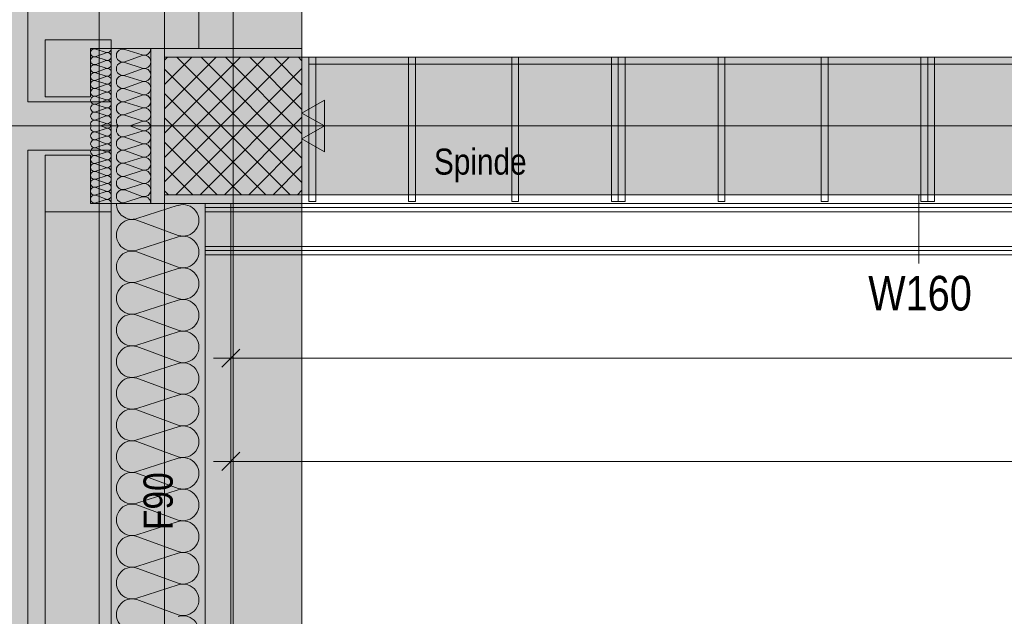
# Model space of a CAD drawing. Extents: x -620 to 300, y 62 to 1112.
# Tile 48 of 53: x -468 to -411, y 521 to 556. Entities that reach past the tile are written whole.
import ezdxf
from ezdxf.lldxf.tags import DXFTag

# ---------------------------------------------------------------- set-up
doc = ezdxf.new("R2010")
doc.units = 0
doc.layers.get('0').update_dxf_attribs({"lineweight": 13})
for name, color, linetype, lineweight, true_color in [('00 -Bauelemente -Dämmung innen', 7, 'Continuous', 9, 0xff7fe6), ('00 -Bauelemente -Gipskarton', 7, 'Continuous', 9, 0xff7fe6), ('30 -33 Aussenwände- 3 Aussenstützen', 7, 'Continuous', 50, 0x0000dd), ('30 -33 Aussenwände- 7 Fassade_ Elemente', 7, 'Continuous', 9, 0x00aacc), ('30 -34 Innenwände- 2 nichttragend', 7, 'Continuous', 18, 0xff7fe6), ('30 -35 Decken- 1 Konstruktion-Träger- Stahlbeton', 7, 'grob-A06GA1UR8I', 13, 0x33aa00), ('60- 61 allgemeine Ausstattung- 1 Möbel', 7, 'Continuous', 9, 0x00cccc), ('70 -72 Beschriftung- 1 Beschriftung allgemein', 7, 'Continuous', 9, 0xff6633), ('70 -72 Beschriftung- 2 Beschriftung Bauteile', 7, 'Continuous', 9, 0x9999ff), ('70 -76 Bemaßung- 2 Allgemein', 7, 'Continuous', 5, 0x6666cc), ('iwb_Layout BA_Markierung', 7, 'Continuous', 9, 0xbadcdc), ('iwb_Schraffur_ Verglasung', 5, 'Continuous', 13, 0x0000ff), ('iwb_Schraffur_F90_feuerbestaendig', 1, 'Continuous', 13, 0xff0000), ('iwb_Schraffur_Unterzug', 7, 'Continuous', 5, 0xffffcc)]:
    doc.layers.add(name, color=color, linetype=linetype, lineweight=lineweight, true_color=true_color)
doc.layers.add('70 -71 Achsen- 1 Gebäudeachsen', color=7, linetype='STRICHPUNKT2-A06GA1UQ8I', lineweight=18)
doc.layers.add('70 -75 Raumstempel- 3 Wandstempel', color=7, linetype='Continuous', lineweight=50)
doc.styles.get("Standard").update_dxf_attribs({"font": 'ARIALN.TTF'})
tags = doc.linetypes.add('fein_strichliert-A06GA1US8I', pattern=[4, 1, -2, 1]).pattern_tags.tags
tags[8:9] = [DXFTag(74, 4), DXFTag(75, 0), DXFTag(340, '0'), DXFTag(46, 0.0), DXFTag(50, 0.0), DXFTag(44, 0.0), DXFTag(45, 0.0)]
tags[6:7] = [DXFTag(74, 4), DXFTag(75, 0), DXFTag(340, '0'), DXFTag(46, 0.0), DXFTag(50, 0.0), DXFTag(44, 0.0), DXFTag(45, 0.0)]
tags[4:5] = [DXFTag(74, 4), DXFTag(75, 0), DXFTag(340, '0'), DXFTag(46, 0.0), DXFTag(50, 0.0), DXFTag(44, 0.0), DXFTag(45, 0.0)]
tags = doc.linetypes.add('grob-A06GA1UR8I', pattern=[14, 3, -8, 3]).pattern_tags.tags
tags[8:9] = [DXFTag(74, 4), DXFTag(75, 0), DXFTag(340, '0'), DXFTag(46, 0.0), DXFTag(50, 0.0), DXFTag(44, 0.0), DXFTag(45, 0.0)]
tags[6:7] = [DXFTag(74, 4), DXFTag(75, 0), DXFTag(340, '0'), DXFTag(46, 0.0), DXFTag(50, 0.0), DXFTag(44, 0.0), DXFTag(45, 0.0)]
tags[4:5] = [DXFTag(74, 4), DXFTag(75, 0), DXFTag(340, '0'), DXFTag(46, 0.0), DXFTag(50, 0.0), DXFTag(44, 0.0), DXFTag(45, 0.0)]
tags = doc.linetypes.add('STRICHPUNKT2-A06GA1UQ8I', pattern=[12.7, 6.35, -3.175, 0, -3.175]).pattern_tags.tags
tags[10:11] = [DXFTag(74, 4), DXFTag(75, 0), DXFTag(340, '0'), DXFTag(46, 0.0), DXFTag(50, 0.0), DXFTag(44, 0.0), DXFTag(45, 0.0)]
tags[8:9] = [DXFTag(74, 4), DXFTag(75, 0), DXFTag(340, '0'), DXFTag(46, 0.0), DXFTag(50, 0.0), DXFTag(44, 0.0), DXFTag(45, 0.0)]
tags[6:7] = [DXFTag(74, 4), DXFTag(75, 0), DXFTag(340, '0'), DXFTag(46, 0.0), DXFTag(50, 0.0), DXFTag(44, 0.0), DXFTag(45, 0.0)]
tags[4:5] = [DXFTag(74, 4), DXFTag(75, 0), DXFTag(340, '0'), DXFTag(46, 0.0), DXFTag(50, 0.0), DXFTag(44, 0.0), DXFTag(45, 0.0)]

# ---------------------------------------------------------------- blocks, each defined once
blk = doc.blocks.new('Polygon-A06GA1UI8I')
at = {"color": 0, "linetype": 'ByBlock', "lineweight": -2, "ltscale": 0.13}
blk.add_solid([(-458.92, 86.609), (-538.631, 86.396), (-458.753, 1083.814), (-538.631, 1083.814)], dxfattribs=at)
blk = doc.blocks.new('Referenz-A06GA1UT8I')
at = {"layer": '00 -Bauelemente -Dämmung innen', "color": 0, "linetype": 'Continuous', "lineweight": -2, "ltscale": 0.13}
for p, q in [((-360.679, 544.453), (-457.219, 544.453)), ((-358.679, 542.453), (-457.219, 542.453))]:
    blk.add_line(p, q, dxfattribs=at)
at = {"layer": '00 -Bauelemente -Gipskarton', "color": 0, "linetype": 'Continuous', "lineweight": -2, "ltscale": 0.13}
for p, q in [((-361.179, 544.953), (-457.219, 544.953)), ((-360.929, 544.703), (-457.219, 544.703)), ((-360.679, 544.453), (-457.219, 544.453)), ((-358.679, 542.453), (-457.219, 542.453)), ((-358.429, 542.203), (-457.219, 542.203)), ((-358.179, 541.953), (-457.219, 541.953))]:
    blk.add_line(p, q, dxfattribs=at)
at = {"layer": '30 -33 Aussenwände- 3 Aussenstützen', "color": 0, "lineweight": -2}
for p, q in [((-459.579, 553.275), (-459.4, 553.453)), ((-459.579, 551.861), (-457.986, 553.453)), ((-459.579, 550.446), (-456.572, 553.453)), ((-459.579, 549.032), (-455.157, 553.453)), ((-459.579, 547.618), (-453.743, 553.453)), ((-459.579, 546.204), (-452.329, 553.453)), ((-458.858, 553.453), (-451.579, 546.174)), ((-457.443, 553.453), (-451.579, 547.588)), ((-456.029, 553.453), (-451.579, 549.003)), ((-454.615, 553.453), (-451.579, 550.417)), ((-453.201, 553.453), (-451.579, 551.831)), ((-451.787, 553.453), (-451.579, 553.245)), ((-459.579, 552.76), (-452.272, 545.453)), ((-458.915, 545.453), (-451.579, 552.79)), ((-459.579, 551.346), (-453.686, 545.453)), ((-457.501, 545.453), (-451.579, 551.375)), ((-455.579, 550.453), (-455.579, 548.453)), ((-459.579, 549.932), (-455.1, 545.453)), ((-456.086, 545.453), (-451.579, 549.961)), ((-456.579, 549.453), (-454.579, 549.453)), ((-459.579, 548.517), (-456.515, 545.453)), ((-454.672, 545.453), (-451.579, 548.547)), ((-459.579, 547.103), (-457.929, 545.453)), ((-453.258, 545.453), (-451.579, 547.133)), ((-459.579, 545.689), (-459.343, 545.453)), ((-451.844, 545.453), (-451.579, 545.719))]:
    blk.add_line(p, q, dxfattribs=at)
at = {"layer": '30 -33 Aussenwände- 3 Aussenstützen', "color": 0, "linetype": 'Continuous', "lineweight": -2, "ltscale": 0.13}
for p, q in [((-451.579, 553.453), (-459.579, 553.453)), ((-459.579, 553.453), (-459.579, 545.453)), ((-451.579, 545.453), (-451.579, 553.453)), ((-459.579, 545.453), (-451.579, 545.453))]:
    blk.add_line(p, q, dxfattribs=at)
at = {"layer": '30 -33 Aussenwände- 7 Fassade_ Elemente', "color": 0, "linetype": 'Continuous', "lineweight": -2, "ltscale": 0.13}
for p, q in [((-467.519, 608.053), (-467.519, 550.853)), ((-451.579, 553.953), (-451.579, 604.953)), ((-463.379, 376.653), (-463.379, 601.653)), ((-463.379, 553.953), (-463.379, 557.253)), ((-457.579, 553.953), (-457.579, 556.353)), ((-451.579, 556.353), (-451.579, 553.953)), ((-466.519, 554.453), (-462.679, 554.453)), ((-466.519, 551.153), (-466.519, 554.453)), ((-462.679, 554.453), (-462.678, 553.953)), ((-463.878, 553.953), (-463.879, 551.153)), ((-462.678, 553.953), (-463.878, 553.953)), ((-462.979, 553.732), (-463.579, 553.924)), ((-457.579, 553.953), (-463.379, 553.953)), ((-462.679, 553.953), (-460.379, 553.953)), ((-462.679, 549.453), (-462.679, 553.953)), ((-462.679, 553.953), (-451.579, 553.953)), ((-462.679, 550.853), (-462.679, 553.953)), ((-460.879, 553.584), (-461.879, 553.905)), ((-460.379, 553.953), (-460.379, 549.453)), ((-451.579, 553.953), (-457.579, 553.953)), ((-463.578, 553.487), (-462.979, 553.709)), ((-462.978, 553.272), (-463.578, 553.464)), ((-461.879, 553.177), (-460.879, 553.546)), ((-463.578, 553.027), (-462.978, 553.249)), ((-462.978, 552.812), (-463.578, 553.005)), ((-463.578, 552.568), (-462.978, 552.79)), ((-460.879, 552.818), (-461.879, 553.139)), ((-461.879, 552.411), (-460.879, 552.78)), ((-462.978, 552.353), (-463.578, 552.545)), ((-463.577, 552.108), (-462.978, 552.33)), ((-460.879, 552.052), (-461.879, 552.373)), ((-462.977, 551.893), (-463.577, 552.085)), ((-463.577, 551.648), (-462.977, 551.871)), ((-462.977, 551.433), (-463.577, 551.626)), ((-461.879, 551.645), (-460.879, 552.014)), ((-460.879, 551.286), (-461.879, 551.607)), ((-463.879, 551.153), (-466.519, 551.153)), ((-463.577, 551.189), (-462.977, 551.411)), ((-462.977, 550.974), (-463.577, 551.166)), ((-461.879, 550.878), (-460.879, 551.248)), ((-467.519, 550.853), (-462.679, 550.853)), ((-463.576, 550.729), (-462.977, 550.951)), ((-462.976, 550.514), (-463.576, 550.707)), ((-463.576, 550.269), (-462.976, 550.492)), ((-460.879, 550.52), (-461.879, 550.841)), ((-461.879, 550.112), (-460.879, 550.482)), ((-455.579, 550.453), (-455.579, 548.453)), ((-462.976, 550.055), (-463.576, 550.247)), ((-463.576, 549.81), (-462.976, 550.032)), ((-460.879, 549.754), (-461.879, 550.075)), ((-462.975, 549.595), (-463.576, 549.787)), ((-462.975, 549.312), (-463.576, 549.12)), ((-462.975, 549.572), (-463.297, 549.453)), ((-462.975, 549.334), (-463.297, 549.454)), ((-462.679, 384.453), (-462.679, 549.453)), ((-462.679, 549.453), (-462.679, 544.953)), ((-460.879, 549.716), (-461.589, 549.453)), ((-460.879, 549.191), (-461.589, 549.453)), ((-460.379, 549.453), (-460.379, 544.953)), ((-456.579, 549.453), (-454.579, 549.453)), ((-463.576, 549.097), (-462.976, 548.875)), ((-462.976, 548.852), (-463.576, 548.66)), ((-460.879, 549.153), (-461.879, 548.832)), ((-461.879, 548.794), (-460.879, 548.425)), ((-463.576, 548.637), (-462.976, 548.415)), ((-462.976, 548.393), (-463.576, 548.2)), ((-463.576, 548.178), (-462.977, 547.956)), ((-460.879, 548.387), (-461.879, 548.066)), ((-462.679, 548.053), (-467.519, 548.053)), ((-467.519, 548.053), (-467.519, 385.853)), ((-466.519, 547.753), (-466.519, 544.453)), ((-463.879, 547.753), (-466.519, 547.753)), ((-463.878, 544.953), (-463.879, 547.753)), ((-462.977, 547.933), (-463.577, 547.741)), ((-463.577, 547.718), (-462.977, 547.496)), ((-462.679, 544.953), (-462.679, 548.053)), ((-461.879, 548.028), (-460.879, 547.659)), ((-460.879, 547.621), (-461.879, 547.3)), ((-462.977, 547.473), (-463.577, 547.281)), ((-463.577, 547.259), (-462.977, 547.036)), ((-462.977, 547.014), (-463.577, 546.821)), ((-461.879, 547.262), (-460.879, 546.893)), ((-462.978, 546.554), (-463.578, 546.362)), ((-463.577, 546.799), (-462.978, 546.577)), ((-460.879, 546.855), (-461.879, 546.534)), ((-461.879, 546.496), (-460.879, 546.127)), ((-463.578, 546.339), (-462.978, 546.117)), ((-462.978, 546.095), (-463.578, 545.902)), ((-463.578, 545.88), (-462.978, 545.657)), ((-460.879, 546.089), (-461.879, 545.768)), ((-462.978, 545.635), (-463.578, 545.443)), ((-463.578, 545.42), (-462.979, 545.198)), ((-461.879, 545.73), (-460.879, 545.361)), ((-460.879, 545.323), (-461.879, 545.002)), ((-462.678, 544.953), (-463.878, 544.953)), ((-462.979, 545.175), (-463.579, 544.983)), ((-462.679, 544.953), (-460.379, 544.953)), ((-462.679, 544.453), (-462.678, 544.953)), ((-455.719, 544.953), (-462.679, 544.953)), ((-461.179, 544.066), (-458.779, 544.838)), ((-460.379, 544.953), (-457.219, 544.953)), ((-457.219, 544.953), (-457.219, 388.953)), ((-455.719, 388.953), (-455.719, 544.953)), ((-466.519, 389.453), (-466.519, 544.453)), ((-466.519, 544.453), (-462.679, 544.453)), ((-462.679, 544.453), (-462.679, 389.453)), ((-458.779, 543.089), (-461.179, 543.976)), ((-461.179, 542.228), (-458.779, 542.999)), ((-458.779, 541.251), (-461.179, 542.138)), ((-461.179, 540.389), (-458.779, 541.161)), ((-458.779, 539.412), (-461.179, 540.299)), ((-461.179, 538.551), (-458.779, 539.322)), ((-458.779, 537.574), (-461.179, 538.461)), ((-461.179, 536.712), (-458.779, 537.484)), ((-458.779, 535.735), (-461.179, 536.622)), ((-461.179, 534.874), (-458.779, 535.645)), ((-458.779, 533.897), (-461.179, 534.784)), ((-461.179, 533.035), (-458.779, 533.807)), ((-458.779, 532.058), (-461.179, 532.945)), ((-461.179, 531.197), (-458.779, 531.968)), ((-458.779, 530.219), (-461.179, 531.107)), ((-461.179, 529.358), (-458.779, 530.129)), ((-458.779, 528.381), (-461.179, 529.268)), ((-461.179, 527.52), (-458.779, 528.291)), ((-458.779, 526.542), (-461.179, 527.43)), ((-461.179, 525.681), (-458.779, 526.452)), ((-458.779, 524.704), (-461.179, 525.591)), ((-461.179, 523.843), (-458.779, 524.614)), ((-458.779, 522.865), (-461.179, 523.753)), ((-461.179, 522.004), (-458.779, 522.775)), ((-458.779, 521.027), (-461.179, 521.914))]:
    blk.add_line(p, q, dxfattribs=at)
for centre, major_axis, end_param in [((-463.649, 553.705), (0.07, 0.219), 3.765224), ((-462.908, 553.95), (-0.07, -0.219), 1.896254), ((-461.996, 553.541), (0.117, 0.364), 3.765224), ((-460.761, 553.948), (-0.117, -0.364), 1.896254), ((-463.649, 553.246), (0.07, 0.219), 3.765224), ((-462.908, 553.491), (-0.07, -0.219), 3.764652), ((-460.761, 553.182), (-0.117, -0.364), 3.764652), ((-463.648, 552.786), (0.07, 0.219), 3.765224), ((-462.908, 553.031), (-0.07, -0.219), 3.764652), ((-462.907, 552.571), (-0.07, -0.219), 3.764652), ((-461.996, 552.775), (0.117, 0.364), 3.765224), ((-460.761, 552.416), (-0.117, -0.364), 3.764652), ((-463.648, 552.326), (0.07, 0.219), 3.765224), ((-462.907, 552.112), (-0.07, -0.219), 3.764652), ((-461.996, 552.009), (0.117, 0.364), 3.765224), ((-463.648, 551.867), (0.07, 0.219), 3.765224), ((-463.647, 551.407), (0.07, 0.219), 3.765224), ((-462.907, 551.652), (-0.07, -0.219), 3.764652), ((-461.996, 551.243), (0.117, 0.364), 3.765224), ((-461.996, 551.243), (0.117, 0.364), 1.255075), ((-460.761, 551.65), (-0.117, -0.364), 3.764652), ((-460.761, 551.65), (0.31, 0.225), 1.254884), ((-460.761, 551.65), (0.31, -0.225), 1.254884), ((-463.647, 550.948), (0.07, 0.219), 3.765224), ((-462.906, 551.192), (-0.07, -0.219), 3.764652), ((-461.996, 551.243), (-0.31, 0.225), 1.255075), ((-461.996, 551.243), (-0.31, -0.225), 1.255075), ((-460.761, 551.65), (-0.117, -0.364), 1.254884), ((-460.761, 550.884), (0.31, 0.225), 1.254884), ((-460.761, 550.884), (-0.117, -0.364), 3.764652), ((-460.761, 550.884), (0.31, -0.225), 1.254884), ((-463.647, 550.488), (0.07, 0.219), 3.765224), ((-463.647, 550.488), (-0.186, 0.135), 1.255075), ((-463.647, 550.488), (0.07, 0.219), 1.255075), ((-462.906, 550.733), (0.186, 0.135), 1.254884), ((-462.906, 550.733), (-0.07, -0.219), 3.764652), ((-462.906, 550.733), (-0.07, -0.219), 1.254884), ((-462.906, 550.273), (0.186, 0.135), 1.254884), ((-462.906, 550.273), (-0.07, -0.219), 3.764652), ((-462.906, 550.733), (0.186, -0.135), 1.254884), ((-461.996, 550.477), (0.117, 0.364), 3.765224), ((-461.996, 550.477), (-0.31, 0.225), 1.255075), ((-461.996, 550.477), (0.117, 0.364), 1.255075), ((-460.761, 550.884), (-0.117, -0.364), 1.254884), ((-460.761, 550.118), (0.31, 0.225), 1.254884), ((-463.646, 550.028), (0.07, 0.219), 3.765224), ((-463.646, 550.028), (-0.186, 0.135), 1.255075), ((-463.647, 550.488), (-0.186, -0.135), 1.255075), ((-463.646, 550.028), (0.07, 0.219), 1.255075), ((-463.646, 550.028), (-0.186, -0.135), 1.255075), ((-462.906, 550.273), (-0.07, -0.219), 1.254884), ((-462.905, 549.814), (0.186, 0.135), 1.254884), ((-462.906, 550.273), (0.186, -0.135), 1.254884), ((-462.905, 549.814), (0.186, -0.135), 1.254884), ((-461.996, 549.711), (0.117, 0.364), 2.619647), ((-461.996, 550.477), (-0.31, -0.225), 1.255075), ((-460.761, 550.118), (-0.117, -0.364), 1.254884), ((-460.761, 550.118), (0.31, -0.225), 1.254884), ((-463.646, 549.569), (0.07, 0.219), 2.411197), ((-463.646, 549.338), (-0.198, 0.116), 2.411197), ((-462.905, 549.814), (-0.07, -0.219), 1.254884), ((-462.905, 549.354), (0.207, 0.1), 1.434048), ((-462.905, 549.553), (-0.071, -0.219), 1.434048), ((-462.905, 549.093), (0.186, 0.135), 1.254884), ((-461.996, 549.196), (-0.283, 0.257), 2.619647), ((-460.761, 549.352), (0.369, 0.102), 1.613483), ((-460.761, 549.555), (-0.117, -0.364), 1.613483), ((-463.646, 548.879), (0.071, 0.219), 3.765224), ((-463.646, 548.879), (-0.186, 0.135), 1.255075), ((-463.646, 548.879), (0.071, 0.219), 1.255075), ((-463.646, 548.879), (-0.186, -0.135), 1.255075), ((-462.905, 549.093), (-0.071, -0.219), 1.254884), ((-462.906, 548.634), (0.186, 0.135), 1.254884), ((-462.906, 548.634), (-0.071, -0.219), 3.764652), ((-462.906, 548.634), (0.186, -0.135), 1.254884), ((-462.905, 549.093), (0.186, -0.135), 1.254884), ((-461.996, 548.43), (0.117, 0.364), 3.765224), ((-461.996, 548.43), (0.117, 0.364), 1.255075), ((-460.761, 548.789), (0.31, 0.225), 1.254884), ((-460.761, 548.789), (0.31, -0.225), 1.254884), ((-463.647, 548.419), (0.071, 0.219), 3.765224), ((-463.647, 548.419), (-0.186, 0.135), 1.255075), ((-463.647, 547.959), (0.071, 0.219), 3.765224), ((-463.647, 548.419), (-0.186, -0.135), 1.255075), ((-463.647, 548.419), (0.071, 0.219), 1.255075), ((-462.906, 548.174), (-0.071, -0.219), 3.764652), ((-462.906, 548.634), (-0.071, -0.219), 1.254884), ((-462.906, 548.174), (0.186, 0.135), 1.254884), ((-462.906, 548.174), (0.186, -0.135), 1.254884), ((-461.996, 548.43), (-0.31, 0.225), 1.255075), ((-461.996, 548.43), (-0.31, -0.225), 1.255075), ((-460.761, 548.789), (-0.117, -0.364), 1.254884), ((-460.761, 548.023), (0.31, 0.225), 1.254884), ((-460.761, 548.023), (-0.117, -0.364), 3.764652), ((-460.761, 548.023), (0.31, -0.225), 1.254884), ((-463.647, 547.5), (0.071, 0.219), 3.765224), ((-462.906, 548.174), (-0.071, -0.219), 1.254884), ((-462.906, 547.714), (-0.071, -0.219), 3.764652), ((-461.996, 547.664), (0.117, 0.364), 3.765224), ((-461.996, 547.664), (-0.31, 0.225), 1.255075), ((-461.996, 547.664), (0.117, 0.364), 1.255075), ((-460.761, 548.023), (-0.117, -0.364), 1.254884), ((-460.761, 547.257), (0.31, 0.225), 1.254884), ((-460.761, 547.257), (-0.117, -0.364), 3.764652), ((-463.648, 547.04), (0.071, 0.219), 3.765224), ((-462.907, 546.795), (-0.071, -0.219), 3.764652), ((-462.907, 547.255), (-0.071, -0.219), 3.764652), ((-461.996, 546.898), (0.117, 0.364), 3.765224), ((-461.996, 547.664), (-0.31, -0.225), 1.255075), ((-460.761, 547.257), (-0.117, -0.364), 1.254884), ((-460.761, 547.257), (0.31, -0.225), 1.254884), ((-463.648, 546.58), (0.071, 0.219), 3.765224), ((-462.907, 546.336), (-0.071, -0.219), 3.764652), ((-461.996, 546.132), (0.117, 0.364), 3.765224), ((-460.761, 546.491), (-0.117, -0.364), 3.764652), ((-463.648, 546.121), (0.071, 0.219), 3.765224), ((-463.649, 545.661), (0.071, 0.219), 3.765224), ((-462.908, 545.876), (-0.071, -0.219), 3.764652), ((-460.761, 545.725), (-0.117, -0.364), 3.764652), ((-463.649, 545.202), (0.071, 0.219), 3.765224), ((-462.908, 545.416), (-0.071, -0.219), 3.764652), ((-461.996, 545.366), (0.117, 0.364), 3.765224), ((-460.761, 544.959), (0.383, -0.005), 1.896254), ((-462.908, 544.957), (0.23, -0.003), 1.896254), ((-461.46, 544.941), (-0.918, 0.013), 1.896254), ((-458.497, 543.963), (-0.282, -0.874), 3.765224), ((-461.46, 543.102), (0.282, 0.874), 3.764652), ((-458.497, 542.125), (-0.282, -0.874), 3.765224), ((-461.46, 541.264), (0.282, 0.874), 3.764652), ((-458.497, 540.286), (-0.282, -0.874), 3.765224), ((-461.46, 539.425), (0.282, 0.874), 3.764652), ((-458.497, 538.448), (-0.282, -0.874), 3.765224), ((-461.46, 537.587), (0.282, 0.874), 3.764652), ((-458.497, 536.609), (-0.282, -0.874), 3.765224), ((-461.46, 535.748), (0.282, 0.874), 3.764652), ((-458.497, 534.771), (-0.282, -0.874), 3.765224), ((-461.46, 533.909), (0.282, 0.874), 3.764652), ((-458.497, 532.932), (-0.282, -0.874), 3.765224), ((-461.46, 532.071), (0.282, 0.874), 3.764652), ((-458.497, 531.094), (-0.282, -0.874), 3.765224), ((-461.46, 530.232), (0.282, 0.874), 3.764652), ((-458.497, 529.255), (-0.282, -0.874), 3.765224), ((-461.46, 528.394), (0.282, 0.874), 3.764652), ((-458.497, 527.417), (-0.282, -0.874), 3.765224), ((-461.46, 526.555), (0.282, 0.874), 3.764652), ((-458.497, 525.578), (-0.282, -0.874), 3.765224), ((-461.46, 524.717), (0.282, 0.874), 3.764652), ((-458.497, 523.74), (-0.282, -0.874), 3.765224), ((-461.46, 522.878), (0.282, 0.874), 3.764652), ((-458.497, 521.901), (-0.282, -0.874), 3.765224), ((-461.46, 521.04), (0.282, 0.874), 3.764652), ((-458.497, 520.063), (-0.282, -0.874), 3.765224)]:
    blk.add_ellipse(centre, major_axis=major_axis, ratio=1, start_param=0, end_param=end_param, dxfattribs=at)
at = {"layer": '30 -34 Innenwände- 2 nichttragend', "color": 0, "linetype": 'Continuous', "lineweight": -2, "ltscale": 0.13}
for p, q in [((-457.219, 544.953), (-457.219, 541.953)), ((-361.179, 544.953), (-457.219, 544.953)), ((-358.179, 541.953), (-457.219, 541.953))]:
    blk.add_line(p, q, dxfattribs=at)
at = {"layer": '30 -35 Decken- 1 Konstruktion-Träger- Stahlbeton', "color": 0, "lineweight": -2}
for p, q in [((-459.579, 388.453), (-459.579, 605.453)), ((-451.579, 388.453), (-451.579, 605.453)), ((-451.579, 553.453), (35.421, 553.453)), ((-451.579, 545.453), (35.421, 545.453))]:
    blk.add_line(p, q, dxfattribs=at)
at = {"layer": '30 -35 Decken- 1 Konstruktion-Träger- Stahlbeton', "color": 0, "linetype": 'Continuous', "lineweight": -2, "ltscale": 0.13}
blk.add_line((-451.579, 553.453), (-451.579, 545.453), dxfattribs=at)
at = {"layer": '60- 61 allgemeine Ausstattung- 1 Möbel', "color": 0, "linetype": 'fein_strichliert-A06GA1US8I', "lineweight": -2, "ltscale": 0.13}
for p, q in [((-451.179, 553.453), (-450.779, 553.453)), ((-451.179, 545.053), (-451.179, 553.453)), ((-451.179, 553.453), (-361.179, 553.453)), ((-451.179, 553.053), (-451.179, 553.453)), ((-450.779, 553.453), (-450.779, 545.053)), ((-445.379, 553.453), (-444.979, 553.453)), ((-445.379, 545.053), (-445.379, 553.453)), ((-444.979, 553.453), (-444.979, 545.053)), ((-439.379, 553.453), (-438.979, 553.453)), ((-439.379, 545.053), (-439.379, 553.453)), ((-438.979, 553.453), (-438.979, 545.053)), ((-433.579, 553.453), (-433.179, 553.453)), ((-433.579, 545.053), (-433.579, 553.453)), ((-433.179, 553.453), (-432.779, 553.453)), ((-433.179, 545.053), (-433.179, 553.453)), ((-433.179, 553.453), (-433.179, 545.053)), ((-432.779, 553.453), (-432.779, 545.053)), ((-427.379, 553.453), (-426.979, 553.453)), ((-427.379, 545.053), (-427.379, 553.453)), ((-426.979, 553.453), (-426.979, 545.053)), ((-421.379, 553.453), (-420.979, 553.453)), ((-421.379, 545.053), (-421.379, 553.453)), ((-420.979, 553.453), (-420.979, 545.053)), ((-415.579, 553.453), (-415.179, 553.453)), ((-415.579, 545.053), (-415.579, 553.453)), ((-415.179, 553.453), (-415.179, 545.053)), ((-415.179, 553.453), (-414.779, 553.453)), ((-415.179, 545.053), (-415.179, 553.453)), ((-414.779, 553.453), (-414.779, 545.053)), ((-361.179, 553.053), (-451.179, 553.053)), ((-450.779, 545.053), (-451.179, 545.053)), ((-444.979, 545.053), (-445.379, 545.053)), ((-438.979, 545.053), (-439.379, 545.053)), ((-433.179, 545.053), (-433.579, 545.053)), ((-432.779, 545.053), (-433.179, 545.053)), ((-426.979, 545.053), (-427.379, 545.053)), ((-420.979, 545.053), (-421.379, 545.053)), ((-415.179, 545.053), (-415.579, 545.053)), ((-414.779, 545.053), (-415.179, 545.053))]:
    blk.add_line(p, q, dxfattribs=at)
at = {"layer": '70 -71 Achsen- 1 Gebäudeachsen', "color": 0, "linetype": 'STRICHPUNKT2-A06GA1UQ8I', "lineweight": -2, "ltscale": 0.13}
for p, q in [((-455.579, 1084.393), (-455.579, 84.953)), ((-538.631, 549.453), (76.308, 549.453))]:
    blk.add_line(p, q, dxfattribs=at)
at = {"layer": '70 -72 Beschriftung- 2 Beschriftung Bauteile', "color": 0, "lineweight": -2}
for p, q in [((-451.579, 550.203), (-450.279, 550.953)), ((-450.279, 550.953), (-450.279, 549.453)), ((-450.279, 549.453), (-451.579, 550.203)), ((-451.579, 548.703), (-450.279, 549.453)), ((-450.279, 549.453), (-450.279, 547.953)), ((-450.279, 547.953), (-451.579, 548.703))]:
    blk.add_line(p, q, dxfattribs=at)
for points in [[(-450.279, 549.453), (-451.579, 550.203), (-450.279, 550.953)], [(-450.279, 547.953), (-451.579, 548.703), (-450.279, 549.453)]]:
    blk.add_solid(points, dxfattribs=at)
at = {"layer": '70 -75 Raumstempel- 3 Wandstempel', "color": 0, "linetype": 'Continuous', "lineweight": -2, "ltscale": 0.13}
blk.add_line((-415.699, 541.453), (-415.699, 545.453), dxfattribs=at)
at = {"layer": '70 -76 Bemaßung- 2 Allgemein', "color": 0, "linetype": 'Continuous', "lineweight": -2, "ltscale": 0.13}
for p, q in [((-455.719, 538.453), (-455.719, 534.953)), ((-456.249, 535.423), (-455.188, 536.484)), ((-456.719, 535.953), (-454.658, 535.953)), ((-359.239, 535.953), (-454.658, 535.953)), ((-455.719, 532.453), (-455.719, 528.953)), ((-456.249, 529.423), (-455.188, 530.484)), ((-456.719, 529.953), (-454.658, 529.953)), ((-359.239, 529.953), (-454.658, 529.953))]:
    blk.add_line(p, q, dxfattribs=at)
at = {"layer": '70 -72 Beschriftung- 1 Beschriftung allgemein', "color": 0, "linetype": 'Continuous', "lineweight": -2, "ltscale": 0.13, "insert": (-443.901, 548.135), "char_height": 1.51033, "attachment_point": 1}
blk.add_mtext('{\\fArial Narrow;Spinde}', dxfattribs=at)
blk.add_mtext('{\\fArial Narrow;Spinde}', dxfattribs=at)
at = {"layer": '70 -75 Raumstempel- 3 Wandstempel', "color": 0, "linetype": 'Continuous', "lineweight": -2, "ltscale": 0.13, "insert": (-418.641, 540.738), "char_height": 2.01377, "attachment_point": 1}
blk.add_mtext('{\\fArial Narrow;W160}', dxfattribs=at)
at = {"layer": '70 -75 Raumstempel- 3 Wandstempel', "color": 0, "linetype": 'Continuous', "lineweight": -2, "ltscale": 0.13, "insert": (-460.798, 525.962), "char_height": 1.7, "attachment_point": 1, "rotation": 90}
blk.add_mtext('{\\fArial Narrow;F90}', dxfattribs=at)
blk = doc.blocks.new('Referenz-A06GA1UV8I')
at = {"layer": 'iwb_Schraffur_ Verglasung', "linetype": 'Continuous', "ltscale": 0.13}
blk.add_solid([(-462.679, 598.513), (-460.879, 598.513), (-462.679, 553.453), (-460.879, 553.453)], dxfattribs=at)
at = {"layer": 'iwb_Schraffur_F90_feuerbestaendig', "linetype": 'Continuous', "ltscale": 0.13}
blk.add_solid([(-463.078, 553.453), (-455.879, 553.453), (-463.078, 498.513), (-455.879, 498.513)], dxfattribs=at)
at = {"layer": 'iwb_Schraffur_Unterzug', "linetype": 'Continuous', "ltscale": 0.13}
for points in [[(-459.577, 388.03), (-459.577, 605.453), (-451.577, 388.03), (-451.577, 605.453)], [(-451.713, 553.453), (35.274, 553.453), (-451.713, 545.453), (35.274, 545.453)]]:
    blk.add_solid(points, dxfattribs=at)

msp = doc.modelspace()

# ---------------------------------------------------------------- block references
at = {"color": 8, "lineweight": 13, "ltscale": 0.13, "true_color": 0x808080}
msp.add_blockref('Referenz-A06GA1UT8I', (0, 0), dxfattribs=at)
at = {"color": 8, "lineweight": 25, "ltscale": 0.25, "true_color": 0x808080}
msp.add_blockref('Referenz-A06GA1UV8I', (0, 0), dxfattribs=at)
at = {"layer": 'iwb_Layout BA_Markierung', "ltscale": 0.13}
msp.add_blockref('Polygon-A06GA1UI8I', (0, 0), dxfattribs=at)

doc.saveas('drawing.dxf')
